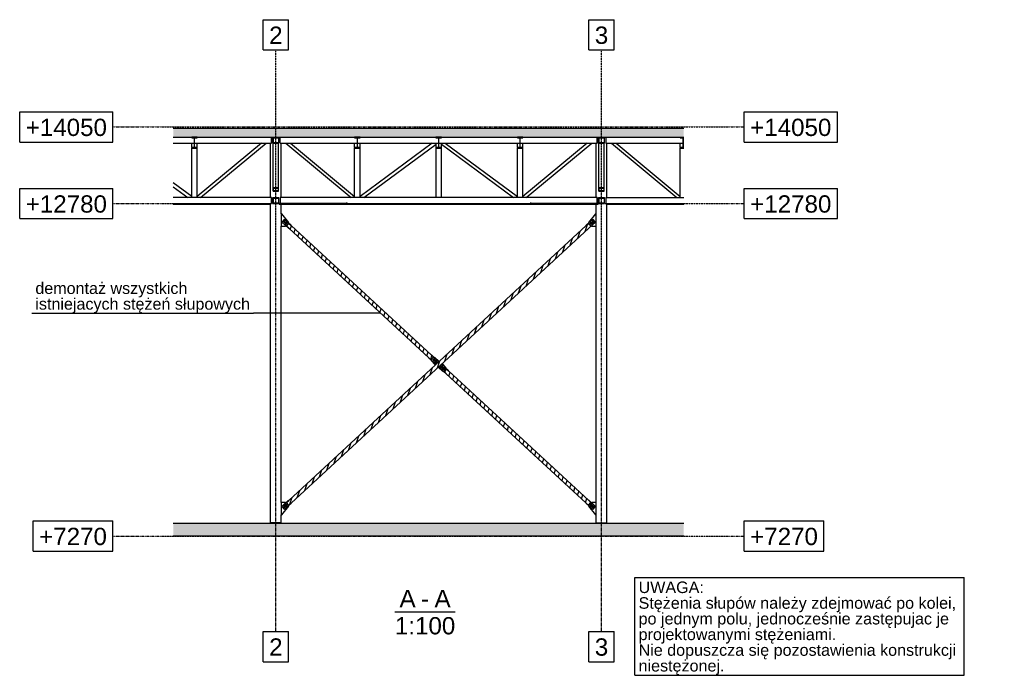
# Model space of a CAD drawing. Header units: millimetres. Extents: x 300 to 62366, y 297 to 39548.
# Tile 5 of 5: x 46040 to 62366, y 297 to 11162. Entities that reach past the tile are written whole.
import ezdxf

# ---------------------------------------------------------------- set-up
doc = ezdxf.new("R2010")
doc.units = ezdxf.units.MM
doc.linetypes.add('DXK_LINE_DOT3', pattern=[5.9187, 2.979, -0.9799, 0.9799, -0.9799])
doc.styles.add('Arial', font='ARIAL.TTF', dxfattribs={"height": 0.2})

# ---------------------------------------------------------------- blocks, each defined once
blk = doc.blocks.new('Unknown-12 - 37198')
at = {"color": 5}
blk.add_line((52261, 1350), (53262, 1350), dxfattribs=at)
at = {"color": 5, "style": 'Arial'}
for s, height, p in [('A', 287, (52338, 1425)), ('A', 287, (52918, 1425)), ('-', 287, (52695, 1425)), ('1:100', 286.5, (52261, 975))]:
    blk.add_text(s, height=height, dxfattribs=at).set_placement(p)
blk = doc.blocks.new('Part-37203 - 37198')
h = blk.add_hatch(color=6)
h.paths.add_polyline_path([(55738, 9215), (55638, 9215), (55638, 9115), (55738, 9115)])
h.paths.add_polyline_path([(55646, 9123), (55646, 9207), (55730, 9207), (55730, 9123)])
for p, q in [((55638, 9115), (55638, 9215)), ((55638, 9215), (55738, 9215)), ((55646, 9123), (55646, 9207)), ((55646, 9207), (55730, 9207)), ((55730, 9207), (55730, 9123)), ((55738, 9115), (55738, 9215)), ((55638, 9115), (55738, 9115)), ((55730, 9123), (55646, 9123))]:
    blk.add_line(p, q)
blk = doc.blocks.new('Part-37202 - 37198')
h = blk.add_hatch(color=6)
h.paths.add_polyline_path([(55738, 8215), (55638, 8215), (55638, 8115), (55738, 8115)])
h.paths.add_polyline_path([(55646, 8123), (55646, 8207), (55730, 8207), (55730, 8123)])
for p, q in [((55638, 8115), (55638, 8215)), ((55638, 8215), (55738, 8215)), ((55646, 8123), (55646, 8207)), ((55646, 8207), (55730, 8207)), ((55730, 8207), (55730, 8123)), ((55738, 8115), (55738, 8215)), ((55638, 8115), (55738, 8115)), ((55730, 8123), (55646, 8123))]:
    blk.add_line(p, q)
blk = doc.blocks.new('Part-37591 - 37198')
blk.add_hatch(color=6).paths.add_polyline_path([(53033, 9215), (52942, 9215), (52942, 9207), (52985, 9207), (52985, 9043), (52942, 9043), (52942, 9035), (53033, 9035), (53033, 9043), (52990, 9043), (52990, 9207), (53033, 9207)])
for p, q in [((53033, 9215), (52942, 9215)), ((52942, 9215), (52942, 9207)), ((52942, 9207), (52985, 9207)), ((52985, 9207), (52985, 9043)), ((52990, 9043), (52990, 9207)), ((52990, 9207), (53033, 9207)), ((53033, 9207), (53033, 9215)), ((52985, 9043), (52942, 9043)), ((52942, 9043), (52942, 9035)), ((52942, 9035), (53033, 9035)), ((53033, 9043), (52990, 9043)), ((53033, 9035), (53033, 9043))]:
    blk.add_line(p, q)
blk = doc.blocks.new('Part-37261 - 37198')
h = blk.add_hatch(color=6)
h.paths.add_polyline_path([(50338, 9215), (50238, 9215), (50238, 9115), (50338, 9115)])
h.paths.add_polyline_path([(50246, 9123), (50246, 9207), (50330, 9207), (50330, 9123)])
for p, q in [((50238, 9115), (50238, 9215)), ((50238, 9215), (50338, 9215)), ((50246, 9123), (50246, 9207)), ((50246, 9207), (50330, 9207)), ((50330, 9207), (50330, 9123)), ((50338, 9115), (50338, 9215)), ((50238, 9115), (50338, 9115)), ((50330, 9123), (50246, 9123))]:
    blk.add_line(p, q)
blk = doc.blocks.new('Part-37262 - 37198')
h = blk.add_hatch(color=6)
h.paths.add_polyline_path([(50338, 8215), (50238, 8215), (50238, 8115), (50338, 8115)])
h.paths.add_polyline_path([(50246, 8123), (50246, 8207), (50330, 8207), (50330, 8123)])
for p, q in [((50238, 8115), (50238, 8215)), ((50238, 8215), (50338, 8215)), ((50246, 8123), (50246, 8207)), ((50246, 8207), (50330, 8207)), ((50330, 8207), (50330, 8123)), ((50338, 8115), (50338, 8215)), ((50238, 8115), (50338, 8115)), ((50330, 8123), (50246, 8123))]:
    blk.add_line(p, q)
blk = doc.blocks.new('Part-37592 - 37198')
blk.add_hatch(color=6).paths.add_polyline_path([(54383, 9215), (54292, 9215), (54292, 9207), (54335, 9207), (54335, 9043), (54292, 9043), (54292, 9035), (54383, 9035), (54383, 9043), (54340, 9043), (54340, 9207), (54383, 9207)])
for p, q in [((54383, 9215), (54292, 9215)), ((54292, 9215), (54292, 9207)), ((54292, 9207), (54335, 9207)), ((54335, 9207), (54335, 9043)), ((54340, 9043), (54340, 9207)), ((54340, 9207), (54383, 9207)), ((54383, 9207), (54383, 9215)), ((54335, 9043), (54292, 9043)), ((54292, 9043), (54292, 9035)), ((54292, 9035), (54383, 9035)), ((54383, 9043), (54340, 9043)), ((54383, 9035), (54383, 9043))]:
    blk.add_line(p, q)
blk = doc.blocks.new('Part-37496 - 37198')
blk.add_hatch(color=6).paths.add_polyline_path([(51473, 8115), (51472, 8119), (51468, 8122), (51463, 8123), (51458, 8122), (51454, 8119), (51453, 8115), (51454, 8111), (51458, 8108), (51463, 8107), (51468, 8108), (51472, 8111)])
at = {"color": 7}
for p, q in [((50343, 8123), (51463, 8123)), ((50343, 8107), (51463, 8107))]:
    blk.add_line(p, q, dxfattribs=at)
for p, q in [((51454, 8119), (51453, 8115)), ((51453, 8115), (51454, 8111)), ((51458, 8122), (51454, 8119)), ((51454, 8111), (51458, 8108)), ((51463, 8123), (51458, 8122)), ((51458, 8108), (51463, 8107)), ((51468, 8122), (51463, 8123)), ((51463, 8107), (51468, 8108)), ((51472, 8119), (51468, 8122)), ((51468, 8108), (51472, 8111)), ((51473, 8115), (51472, 8119)), ((51472, 8111), (51473, 8115))]:
    blk.add_line(p, q)
blk = doc.blocks.new('Part-37497 - 37198')
blk.add_hatch(color=6).paths.add_polyline_path([(54522, 8115), (54521, 8119), (54517, 8122), (54512, 8123), (54507, 8122), (54503, 8119), (54502, 8115), (54503, 8111), (54507, 8108), (54512, 8107), (54517, 8108), (54521, 8111)])
for p, q in [((54503, 8119), (54502, 8115)), ((54502, 8115), (54503, 8111)), ((54507, 8122), (54503, 8119)), ((54503, 8111), (54507, 8108)), ((54512, 8123), (54507, 8122)), ((54507, 8108), (54512, 8107)), ((54517, 8122), (54512, 8123)), ((54512, 8107), (54517, 8108)), ((54521, 8119), (54517, 8122)), ((54517, 8108), (54521, 8111)), ((54522, 8115), (54521, 8119)), ((54521, 8111), (54522, 8115))]:
    blk.add_line(p, q)
at = {"color": 7}
for p, q in [((54512, 8123), (55632, 8123)), ((54512, 8107), (55632, 8107))]:
    blk.add_line(p, q, dxfattribs=at)
blk = doc.blocks.new('Part-37593 - 37198')
blk.add_hatch(color=6).paths.add_polyline_path([(51683, 9215), (51592, 9215), (51592, 9207), (51635, 9207), (51635, 9043), (51592, 9043), (51592, 9035), (51683, 9035), (51683, 9043), (51640, 9043), (51640, 9207), (51683, 9207)])
for p, q in [((51683, 9215), (51592, 9215)), ((51592, 9215), (51592, 9207)), ((51592, 9207), (51635, 9207)), ((51635, 9207), (51635, 9043)), ((51640, 9043), (51640, 9207)), ((51640, 9207), (51683, 9207)), ((51683, 9207), (51683, 9215)), ((51635, 9043), (51592, 9043)), ((51592, 9043), (51592, 9035)), ((51592, 9035), (51683, 9035)), ((51683, 9043), (51640, 9043)), ((51683, 9035), (51683, 9043))]:
    blk.add_line(p, q)
blk = doc.blocks.new('Part-37599 - 37198')
blk.add_hatch(color=6).paths.add_polyline_path([(57052, 9207), (57052, 9215), (56992, 9215), (56992, 9207), (57035, 9207), (57035, 9043), (56992, 9043), (56992, 9035), (57052, 9035), (57052, 9043), (57040, 9043), (57040, 9207)])
for p, q in [((56992, 9215), (57052, 9215)), ((56992, 9215), (56992, 9207)), ((56992, 9207), (57035, 9207)), ((57035, 9207), (57035, 9043)), ((57052, 9207), (57040, 9207)), ((57040, 9207), (57040, 9043)), ((57035, 9043), (56992, 9043)), ((56992, 9043), (56992, 9035)), ((56992, 9035), (57052, 9035)), ((57040, 9043), (57052, 9043))]:
    blk.add_line(p, q)
blk = doc.blocks.new('Part-37601 - 37198')
blk.add_hatch(color=6).paths.add_polyline_path([(48983, 9215), (48892, 9215), (48892, 9207), (48935, 9207), (48935, 9043), (48892, 9043), (48892, 9035), (48983, 9035), (48983, 9043), (48940, 9043), (48940, 9207), (48983, 9207)])
for p, q in [((48983, 9215), (48892, 9215)), ((48892, 9215), (48892, 9207)), ((48892, 9207), (48935, 9207)), ((48935, 9207), (48935, 9043)), ((48940, 9043), (48940, 9207)), ((48940, 9207), (48983, 9207)), ((48983, 9207), (48983, 9215)), ((48935, 9043), (48892, 9043)), ((48892, 9043), (48892, 9035)), ((48892, 9035), (48983, 9035)), ((48983, 9043), (48940, 9043)), ((48983, 9035), (48983, 9043))]:
    blk.add_line(p, q)
blk = doc.blocks.new('Part-38439 - 37198')
at = {"color": 7}
for p, q in [((50376, 7945), (50376, 7742)), ((50386, 7945), (50376, 7945)), ((50502, 7800), (50386, 7945)), ((50376, 7742), (50449, 7742)), ((50449, 7742), (50453, 7746)), ((50499, 7797), (50502, 7800))]:
    blk.add_line(p, q, dxfattribs=at)
blk = doc.blocks.new('Part-37619 - 37198')
blk.add_hatch(color=6).paths.add_polyline_path([(57052, 9215), (57052, 9365), (48586, 9365), (48586, 9215)])
for p, q in [((48586, 9365), (57052, 9365)), ((48586, 9215), (57052, 9215))]:
    blk.add_line(p, q)
blk = doc.blocks.new('GridLine-37784 - 37198')
at = {"color": 6}
for p, q in [((50076, 11162), (50499, 11162)), ((50076, 10662), (50076, 11162)), ((50499, 10662), (50499, 11162)), ((50076, 10662), (50499, 10662)), ((50076, 1022), (50499, 1022)), ((50076, 522), (50076, 1022)), ((50499, 522), (50499, 1022)), ((50076, 522), (50499, 522))]:
    blk.add_line(p, q, dxfattribs=at)
at = {"color": 6, "linetype": 'DXK_LINE_DOT3'}
blk.add_line((50288, 1022), (50288, 10662), dxfattribs=at)
at = {"color": 7, "style": 'Arial'}
for p in [(50176, 10762), (50176, 622)]:
    blk.add_text('2', height=287, dxfattribs=at).set_placement(p)
blk = doc.blocks.new('GridLine-37785 - 37198')
at = {"color": 6}
for p, q in [((55476, 11162), (55899, 11162)), ((55476, 10662), (55476, 11162)), ((55899, 10662), (55899, 11162)), ((55476, 10662), (55899, 10662)), ((55476, 1022), (55899, 1022)), ((55476, 522), (55476, 1022)), ((55899, 522), (55899, 1022)), ((55476, 522), (55899, 522))]:
    blk.add_line(p, q, dxfattribs=at)
at = {"color": 6, "linetype": 'DXK_LINE_DOT3'}
blk.add_line((55688, 1022), (55688, 10662), dxfattribs=at)
at = {"color": 7, "style": 'Arial'}
for p in [(55576, 10762), (55576, 622)]:
    blk.add_text('3', height=287, dxfattribs=at).set_placement(p)
blk = doc.blocks.new('Part-38225 - 37198')
at = {"color": 7}
for p, q in [((50214, 8215), (48586, 8215)), ((50214, 8115), (50214, 8215)), ((48586, 8115), (50214, 8115))]:
    blk.add_line(p, q, dxfattribs=at)
blk = doc.blocks.new('GridLine-37787 - 37198')
at = {"color": 6}
for p, q in [((46040, 8365), (47586, 8365)), ((46040, 7865), (46040, 8365)), ((47586, 7865), (47586, 8365)), ((58052, 8365), (59598, 8365)), ((58052, 7865), (58052, 8365)), ((59598, 7865), (59598, 8365)), ((46040, 7865), (47586, 7865)), ((58052, 7865), (59598, 7865))]:
    blk.add_line(p, q, dxfattribs=at)
at = {"color": 6, "linetype": 'DXK_LINE_DOT3'}
blk.add_line((47586, 8115), (58052, 8115), dxfattribs=at)
at = {"color": 7, "style": 'Arial'}
for p in [(46140, 7965), (58152, 7965)]:
    blk.add_text('+12780', height=286.5, dxfattribs=at).set_placement(p)
blk = doc.blocks.new('GridLine-37788 - 37198')
at = {"color": 6}
for p, q in [((46040, 9635), (47586, 9635)), ((46040, 9135), (46040, 9635)), ((47586, 9135), (47586, 9635)), ((58052, 9635), (59598, 9635)), ((58052, 9135), (58052, 9635)), ((59598, 9135), (59598, 9635)), ((46040, 9135), (47586, 9135)), ((58052, 9135), (59598, 9135))]:
    blk.add_line(p, q, dxfattribs=at)
at = {"color": 6, "linetype": 'DXK_LINE_DOT3'}
blk.add_line((47586, 9385), (58052, 9385), dxfattribs=at)
at = {"color": 7, "style": 'Arial'}
for p in [(46140, 9235), (58152, 9235)]:
    blk.add_text('+14050', height=286.5, dxfattribs=at).set_placement(p)
blk = doc.blocks.new('GridLine-38200 - 37198')
at = {"color": 6}
for p, q in [((46262, 2855), (47586, 2855)), ((46262, 2355), (46262, 2855)), ((47586, 2355), (47586, 2855)), ((58052, 2855), (59376, 2855)), ((58052, 2355), (58052, 2855)), ((59376, 2355), (59376, 2855)), ((46262, 2355), (47586, 2355)), ((58052, 2355), (59376, 2355))]:
    blk.add_line(p, q, dxfattribs=at)
at = {"color": 6, "linetype": 'DXK_LINE_DOT3'}
blk.add_line((47586, 2605), (58052, 2605), dxfattribs=at)
at = {"color": 7, "style": 'Arial'}
for p in [(46362, 2455), (58152, 2455)]:
    blk.add_text('+7270', height=286.5, dxfattribs=at).set_placement(p)
blk = doc.blocks.new('Part-38210 - 37198')
blk.add_hatch(color=6).paths.add_polyline_path([(57052, 2606), (57052, 2816), (48586, 2816), (48586, 2606)])
for p, q in [((48586, 2816), (57052, 2816)), ((48586, 2606), (57052, 2606))]:
    blk.add_line(p, q)
blk = doc.blocks.new('Part-38220 - 37198')
at = {"color": 7}
for p, q in [((50199, 8215), (50199, 9115)), ((50376, 8215), (50376, 9115)), ((50199, 2826), (50199, 8115)), ((50376, 7945), (50376, 8107)), ((50376, 3160), (50376, 7742)), ((50376, 2826), (50376, 2957)), ((50376, 2826), (50199, 2826))]:
    blk.add_line(p, q, dxfattribs=at)
blk = doc.blocks.new('Part-38221 - 37198')
at = {"color": 7}
for p, q in [((55599, 8215), (55599, 9115)), ((55776, 8215), (55776, 9115)), ((55599, 7945), (55599, 8107)), ((55776, 2826), (55776, 8115)), ((55599, 3160), (55599, 7742)), ((55599, 2826), (55599, 2957)), ((55599, 2826), (55776, 2826))]:
    blk.add_line(p, q, dxfattribs=at)
blk = doc.blocks.new('Part-38222 - 37198')
at = {"color": 7}
for p, q in [((50214, 9115), (50214, 9215)), ((48586, 9115), (48935, 9115)), ((48940, 9115), (50214, 9115))]:
    blk.add_line(p, q, dxfattribs=at)
blk = doc.blocks.new('Part-38223 - 37198')
at = {"color": 7}
for p, q in [((50361, 9115), (50361, 9215)), ((55614, 9115), (55614, 9215)), ((50361, 9115), (51635, 9115)), ((51640, 9115), (52985, 9115)), ((52990, 9115), (54335, 9115)), ((54340, 9115), (55614, 9115))]:
    blk.add_line(p, q, dxfattribs=at)
blk = doc.blocks.new('Bolt-38433 - 37198')
at = {"color": 7}
for p, q in [((55504, 7785), (55508, 7799)), ((55513, 7775), (55504, 7785)), ((55508, 7799), (55522, 7802)), ((55527, 7778), (55513, 7775)), ((55522, 7802), (55531, 7792)), ((55531, 7792), (55527, 7778)), ((55533, 7813), (55537, 7826)), ((55543, 7802), (55533, 7813)), ((55537, 7826), (55551, 7829)), ((55556, 7805), (55543, 7802)), ((55551, 7829), (55560, 7819)), ((55560, 7819), (55556, 7805))]:
    blk.add_line(p, q, dxfattribs=at)
for centre, start, end in [((55517, 7788), 132.7306, 312.7306), ((55517, 7788), 312.7306, 132.7306), ((55547, 7816), 132.7306, 312.7306), ((55547, 7816), 312.7306, 132.7306)]:
    blk.add_arc(centre, 15, start, end, dxfattribs=at)
blk = doc.blocks.new('Part-38224 - 37198')
at = {"color": 7}
for p, q in [((55761, 9215), (55761, 9115)), ((55761, 9115), (57035, 9115)), ((57040, 9115), (57052, 9115))]:
    blk.add_line(p, q, dxfattribs=at)
blk = doc.blocks.new('Part-38423 - 37198')
h = blk.add_hatch()
h.set_pattern_fill('', color=1, scale=100, angle=45, style=0, pattern_type=0)
h.set_pattern_definition([(71.565, (60506.62, 3309.21), (-95.25, -31.75), [])])
h.paths.add_polyline_path([(53058, 5333), (53061, 5336), (52995, 5397), (53042, 5448), (53108, 5387), (53111, 5391), (53045, 5463), (52981, 5404)])
at = {"color": 1}
for p, q in [((52981, 5404), (53058, 5333)), ((53111, 5391), (53045, 5463)), ((53108, 5387), (53111, 5391)), ((53058, 5333), (53061, 5336))]:
    blk.add_line(p, q, dxfattribs=at)
blk = doc.blocks.new('Part-38226 - 37198')
at = {"color": 7}
for p, q in [((48893, 9043), (48893, 9115)), ((48893, 8215), (48893, 9035)), ((48983, 9043), (48983, 9115)), ((48983, 8215), (48983, 9035))]:
    blk.add_line(p, q, dxfattribs=at)
blk = doc.blocks.new('Part-38227 - 37198')
at = {"color": 7}
for p, q in [((48893, 8230), (48586, 8457)), ((48586, 8395), (48828, 8215)), ((48893, 8215), (48893, 8230))]:
    blk.add_line(p, q, dxfattribs=at)
blk = doc.blocks.new('Bolt-38437 - 37198')
at = {"color": 7}
for p, q in [((55504, 3117), (55513, 3128)), ((55508, 3104), (55504, 3117)), ((55522, 3101), (55508, 3104)), ((55513, 3128), (55527, 3125)), ((55531, 3111), (55522, 3101)), ((55527, 3125), (55531, 3111)), ((55533, 3090), (55543, 3100)), ((55537, 3077), (55533, 3090)), ((55551, 3074), (55537, 3077)), ((55543, 3100), (55556, 3097)), ((55560, 3084), (55551, 3074)), ((55556, 3097), (55560, 3084))]:
    blk.add_line(p, q, dxfattribs=at)
for centre, start, end in [((55517, 3114), 47.2694, 227.2694), ((55517, 3114), 227.2694, 47.2694), ((55547, 3087), 47.2694, 227.2694), ((55547, 3087), 227.2694, 47.2694)]:
    blk.add_arc(centre, 15, start, end, dxfattribs=at)
blk = doc.blocks.new('Part-38228 - 37198')
at = {"color": 7}
for p, q in [((50047, 9115), (48983, 8235)), ((49037, 8215), (50125, 9115)), ((48983, 8235), (48983, 8215))]:
    blk.add_line(p, q, dxfattribs=at)
blk = doc.blocks.new('Part-38229 - 37198')
at = {"color": 7}
for p, q in [((55614, 8215), (50361, 8215)), ((50361, 8215), (50361, 8123)), ((55614, 8123), (55614, 8215)), ((51473, 8115), (54502, 8115))]:
    blk.add_line(p, q, dxfattribs=at)
blk = doc.blocks.new('Part-38230 - 37198')
at = {"color": 7}
for p, q in [((52943, 9043), (52943, 9115)), ((52943, 8215), (52943, 9035)), ((53033, 9043), (53033, 9115)), ((53033, 8215), (53033, 9035))]:
    blk.add_line(p, q, dxfattribs=at)
blk = doc.blocks.new('Part-38231 - 37198')
at = {"color": 7}
for p, q in [((51593, 9043), (51593, 9115)), ((51593, 8215), (51593, 9035)), ((51683, 9043), (51683, 9115)), ((51683, 8215), (51683, 9035))]:
    blk.add_line(p, q, dxfattribs=at)
blk = doc.blocks.new('Part-38232 - 37198')
at = {"color": 7}
for p, q in [((54293, 9043), (54293, 9115)), ((54293, 8215), (54293, 9035)), ((54383, 9043), (54383, 9115)), ((54383, 8215), (54383, 9035))]:
    blk.add_line(p, q, dxfattribs=at)
blk = doc.blocks.new('Part-38233 - 37198')
at = {"color": 7}
for p, q in [((53033, 9101), (53033, 9115)), ((53033, 9101), (54228, 8215)), ((53097, 9115), (54293, 8230)), ((54293, 8215), (54293, 8230))]:
    blk.add_line(p, q, dxfattribs=at)
blk = doc.blocks.new('Part-38234 - 37198')
at = {"color": 7}
for p, q in [((52878, 9115), (51683, 8230)), ((51747, 8215), (52943, 9101)), ((52943, 9101), (52943, 9115)), ((51683, 8230), (51683, 8215))]:
    blk.add_line(p, q, dxfattribs=at)
blk = doc.blocks.new('Part-38235 - 37198')
at = {"color": 7}
for p, q in [((50450, 9115), (51538, 8215)), ((50528, 9115), (51593, 8235)), ((51593, 8215), (51593, 8235))]:
    blk.add_line(p, q, dxfattribs=at)
blk = doc.blocks.new('Part-38236 - 37198')
at = {"color": 7}
for p, q in [((55447, 9115), (54383, 8235)), ((54437, 8215), (55525, 9115)), ((54383, 8235), (54383, 8215))]:
    blk.add_line(p, q, dxfattribs=at)
blk = doc.blocks.new('Part-38237 - 37198')
at = {"color": 7}
for p, q in [((55761, 8215), (55761, 8115)), ((55761, 8215), (57052, 8215)), ((55761, 8115), (57052, 8115))]:
    blk.add_line(p, q, dxfattribs=at)
blk = doc.blocks.new('Part-38238 - 37198')
at = {"color": 7}
for p, q in [((56993, 9043), (56993, 9115)), ((56993, 8215), (56993, 9035))]:
    blk.add_line(p, q, dxfattribs=at)
blk = doc.blocks.new('Part-38239 - 37198')
at = {"color": 7}
for p, q in [((55850, 9115), (56938, 8215)), ((55928, 9115), (56993, 8235)), ((56993, 8215), (56993, 8235))]:
    blk.add_line(p, q, dxfattribs=at)
blk = doc.blocks.new('Part-38347 - 37198')
h = blk.add_hatch(color=6)
h.paths.add_polyline_path([(55733, 8377), (55643, 8377), (55643, 8318), (55733, 8318)])
h.paths.add_polyline_path([(55648, 8324), (55648, 8371), (55728, 8371), (55728, 8324)])
at = {"color": 7}
for p, q in [((55643, 8377), (55643, 9115)), ((55733, 8377), (55733, 9115))]:
    blk.add_line(p, q, dxfattribs=at)
for p, q in [((55643, 8318), (55643, 8377)), ((55733, 8377), (55643, 8377)), ((55648, 8324), (55648, 8371)), ((55648, 8371), (55728, 8371)), ((55728, 8371), (55728, 8324)), ((55733, 8318), (55733, 8377)), ((55643, 8318), (55733, 8318)), ((55728, 8324), (55648, 8324))]:
    blk.add_line(p, q)
blk = doc.blocks.new('Part-38352 - 37198')
h = blk.add_hatch(color=6)
h.paths.add_polyline_path([(50333, 8377), (50243, 8377), (50243, 8318), (50333, 8318)])
h.paths.add_polyline_path([(50248, 8324), (50248, 8371), (50328, 8371), (50328, 8324)])
at = {"color": 7}
for p, q in [((50243, 8377), (50243, 9115)), ((50333, 8377), (50333, 9115))]:
    blk.add_line(p, q, dxfattribs=at)
for p, q in [((50243, 8318), (50243, 8377)), ((50333, 8377), (50243, 8377)), ((50248, 8324), (50248, 8371)), ((50248, 8371), (50328, 8371)), ((50328, 8371), (50328, 8324)), ((50333, 8318), (50333, 8377)), ((50243, 8318), (50333, 8318)), ((50328, 8324), (50248, 8324))]:
    blk.add_line(p, q)
blk = doc.blocks.new('Part-38393 - 37198')
at = {"color": 7}
blk.add_line((52988, 8107), (54512, 8107), dxfattribs=at)
blk = doc.blocks.new('Part-38394 - 37198')
at = {"color": 7}
blk.add_line((51463, 8107), (52988, 8107), dxfattribs=at)
blk = doc.blocks.new('Part-38397 - 37198')
at = {"color": 7}
blk.add_line((55776, 8107), (57052, 8107), dxfattribs=at)
blk = doc.blocks.new('Part-38399 - 37198')
at = {"color": 7}
blk.add_line((48586, 8107), (50199, 8107), dxfattribs=at)
blk = doc.blocks.new('Part-38411 - 37198')
h = blk.add_hatch()
h.set_pattern_fill('', color=1, scale=100, angle=45, style=0, pattern_type=0)
h.set_pattern_definition([(71.56505, (60502.39, 3583.69), (-95.25, -31.75), [])])
h.paths.add_polyline_path([(52863, 5526), (52864, 5527), (52869, 5532), (52875, 5539), (52883, 5548), (52891, 5556), (52898, 5564), (52902, 5568), (52903, 5569), (52866, 5603), (52867, 5604), (50540, 7753), (50540, 7752), (50503, 7786), (50502, 7785), (50498, 7780), (50491, 7773), (50475, 7756), (50469, 7749), (50464, 7744), (50463, 7743), (50500, 7709), (50500, 7709), (52826, 5560), (52826, 5560)])
at = {"color": 1}
for p, q in [((50463, 7743), (50503, 7786)), ((50500, 7709), (50463, 7743)), ((50500, 7709), (52826, 5560)), ((50503, 7786), (50540, 7752)), ((50540, 7753), (52867, 5604)), ((52826, 5560), (52863, 5526)), ((52863, 5526), (52903, 5569)), ((52866, 5603), (52903, 5569))]:
    blk.add_line(p, q, dxfattribs=at)
blk = doc.blocks.new('Part-38412 - 37198')
h = blk.add_hatch()
h.set_pattern_fill('', color=1, scale=100, angle=45, style=0, pattern_type=0)
h.set_pattern_definition([(71.565, (57178.13, 3546.38), (-95.25, -31.75), [])])
h.paths.add_polyline_path([(50503, 3117), (50540, 3150), (50540, 3150), (55475, 7709), (55475, 7709), (55512, 7743), (55511, 7744), (55506, 7749), (55500, 7756), (55492, 7765), (55484, 7773), (55477, 7780), (55473, 7785), (55472, 7786), (55435, 7752), (55435, 7753), (50500, 3194), (50500, 3194), (50463, 3160), (50464, 3159), (50469, 3154), (50475, 3147), (50491, 3130), (50498, 3122), (50502, 3118)])
at = {"color": 1}
for p, q in [((50500, 3194), (55435, 7753)), ((50540, 3150), (55475, 7709)), ((55435, 7752), (55472, 7786)), ((55472, 7786), (55512, 7743)), ((55475, 7709), (55512, 7743)), ((50463, 3160), (50500, 3194)), ((50503, 3117), (50463, 3160)), ((50503, 3117), (50540, 3150))]:
    blk.add_line(p, q, dxfattribs=at)
blk = doc.blocks.new('Part-38413 - 37198')
h = blk.add_hatch()
h.set_pattern_fill('', color=1, scale=100, angle=45, style=0, pattern_type=0)
h.set_pattern_definition([(71.5651, (60643.02, 35.06), (-95.25, -31.75), [])])
h.paths.add_polyline_path([(55472, 3117), (55473, 3118), (55477, 3122), (55484, 3130), (55492, 3138), (55500, 3147), (55506, 3154), (55511, 3159), (55512, 3160), (55475, 3194), (55475, 3194), (55475, 3194), (53149, 5343), (53149, 5343), (53112, 5376), (53111, 5375), (53106, 5371), (53100, 5363), (53084, 5346), (53078, 5339), (53073, 5334), (53072, 5333), (53109, 5299), (53108, 5299), (55435, 3150), (55435, 3150)])
at = {"color": 1}
for p, q in [((53072, 5333), (53112, 5376)), ((53072, 5333), (53109, 5299)), ((53108, 5299), (55435, 3150)), ((53112, 5376), (53149, 5343)), ((53149, 5343), (55475, 3194)), ((55435, 3150), (55472, 3117)), ((55472, 3117), (55512, 3160)), ((55475, 3194), (55512, 3160))]:
    blk.add_line(p, q, dxfattribs=at)
blk = doc.blocks.new('Part-38415 - 37198')
h = blk.add_hatch()
h.set_pattern_fill('', color=1, scale=100, angle=45, style=0, pattern_type=0)
h.set_pattern_definition([(71.565, (60574.25, 3471.34), (-95.25, -31.75), [])])
h.paths.add_polyline_path([(52930, 5440), (52994, 5499), (52917, 5570), (52914, 5566), (52980, 5505), (52933, 5455), (52867, 5516), (52864, 5512)])
at = {"color": 1}
for p, q in [((52914, 5566), (52917, 5570)), ((52917, 5570), (52994, 5499)), ((52864, 5512), (52867, 5516)), ((52930, 5440), (52864, 5512))]:
    blk.add_line(p, q, dxfattribs=at)
blk = doc.blocks.new('Part-38416 - 37198')
h = blk.add_hatch()
h.set_pattern_fill('', color=1, scale=100, angle=45, style=0, pattern_type=0)
h.set_pattern_definition([(71.565, (60568.66, 3486.24), (-95.25, -31.75), [])])
h.paths.add_polyline_path([(52933, 5455), (52980, 5505), (52870, 5607), (52866, 5603), (52903, 5569), (52902, 5568), (52898, 5564), (52891, 5556), (52883, 5548), (52875, 5539), (52869, 5532), (52864, 5527), (52863, 5526), (52826, 5560), (52823, 5556)])
at = {"color": 1}
for p, q in [((52823, 5556), (52826, 5560)), ((52933, 5455), (52823, 5556)), ((52866, 5603), (52870, 5607)), ((52870, 5607), (52980, 5505)), ((52980, 5505), (52933, 5455))]:
    blk.add_line(p, q, dxfattribs=at)
blk = doc.blocks.new('Bolt-38417 - 37198')
at = {"color": 7}
for p, q in [((52895, 5527), (52905, 5537)), ((52899, 5514), (52895, 5527)), ((52913, 5511), (52899, 5514)), ((52905, 5537), (52918, 5534)), ((52922, 5521), (52913, 5511)), ((52918, 5534), (52922, 5521)), ((52925, 5500), (52934, 5510)), ((52929, 5487), (52925, 5500)), ((52942, 5484), (52929, 5487)), ((52934, 5510), (52948, 5507)), ((52952, 5494), (52942, 5484)), ((52948, 5507), (52952, 5494))]:
    blk.add_line(p, q, dxfattribs=at)
for centre, start, end in [((52909, 5524), 47.2694, 227.2694), ((52909, 5524), 227.2694, 47.2694), ((52938, 5497), 47.2694, 227.2694), ((52938, 5497), 227.2694, 47.2694)]:
    blk.add_arc(centre, 15, start, end, dxfattribs=at)
blk = doc.blocks.new('Part-38420 - 37198')
h = blk.add_hatch()
h.set_pattern_fill('', color=1, scale=100, angle=45, style=0, pattern_type=0)
h.set_pattern_definition([(71.56505, (60373.505, 6798.09), (-95.25, -31.75), [])])
h.paths.add_polyline_path([(50497, 7705), (50500, 7709), (50472, 7735), (50463, 7743), (50464, 7744), (50469, 7749), (50475, 7756), (50491, 7773), (50498, 7780), (50502, 7785), (50503, 7786), (50540, 7752), (50543, 7756), (50433, 7858), (50386, 7807)])
at = {"color": 1}
for p, q in [((50386, 7807), (50433, 7858)), ((50433, 7858), (50543, 7756)), ((50386, 7807), (50497, 7705)), ((50497, 7705), (50500, 7709)), ((50540, 7752), (50543, 7756))]:
    blk.add_line(p, q, dxfattribs=at)
blk = doc.blocks.new('Bolt-38421 - 37198')
at = {"color": 7}
for p, q in [((50415, 7819), (50424, 7829)), ((50419, 7805), (50415, 7819)), ((50432, 7802), (50419, 7805)), ((50424, 7829), (50438, 7826)), ((50442, 7813), (50432, 7802)), ((50438, 7826), (50442, 7813)), ((50444, 7792), (50453, 7802)), ((50448, 7778), (50444, 7792)), ((50462, 7775), (50448, 7778)), ((50453, 7802), (50467, 7799)), ((50471, 7785), (50462, 7775)), ((50467, 7799), (50471, 7785))]:
    blk.add_line(p, q, dxfattribs=at)
for centre, start, end in [((50428, 7816), 47.2694, 227.2694), ((50428, 7816), 227.2694, 47.2694), ((50458, 7788), 47.2694, 227.2694), ((50458, 7788), 227.2694, 47.2694)]:
    blk.add_arc(centre, 15, start, end, dxfattribs=at)
blk = doc.blocks.new('Part-38424 - 37198')
h = blk.add_hatch()
h.set_pattern_fill('', color=1, scale=100, angle=45, style=0, pattern_type=0)
h.set_pattern_definition([(71.565, (60514.135, 3249.46), (-95.25, -31.75), [])])
h.paths.add_polyline_path([(53105, 5296), (53109, 5299), (53072, 5333), (53073, 5334), (53078, 5339), (53084, 5346), (53100, 5363), (53106, 5371), (53111, 5375), (53112, 5376), (53149, 5343), (53152, 5346), (53042, 5448), (52995, 5397)])
at = {"color": 1}
for p, q in [((52995, 5397), (53042, 5448)), ((52995, 5397), (53105, 5296)), ((53042, 5448), (53152, 5346)), ((53105, 5296), (53109, 5299)), ((53149, 5343), (53152, 5346))]:
    blk.add_line(p, q, dxfattribs=at)
blk = doc.blocks.new('Bolt-38425 - 37198')
at = {"color": 7}
for p, q in [((53023, 5409), (53033, 5419)), ((53027, 5396), (53023, 5409)), ((53041, 5393), (53027, 5396)), ((53033, 5419), (53046, 5416)), ((53050, 5403), (53041, 5393)), ((53046, 5416), (53050, 5403)), ((53053, 5382), (53062, 5392)), ((53062, 5392), (53076, 5389)), ((53076, 5389), (53080, 5376)), ((53057, 5368), (53053, 5382)), ((53070, 5365), (53057, 5368)), ((53080, 5376), (53070, 5365))]:
    blk.add_line(p, q, dxfattribs=at)
for centre, start, end in [((53037, 5406), 47.2694, 227.2694), ((53037, 5406), 227.2694, 47.2694), ((53066, 5379), 47.2694, 227.2694), ((53066, 5379), 227.2694, 47.2694)]:
    blk.add_arc(centre, 15, start, end, dxfattribs=at)
blk = doc.blocks.new('Part-38428 - 37198')
h = blk.add_hatch()
h.set_pattern_fill('', color=1, scale=100, angle=45, style=0, pattern_type=0)
h.set_pattern_definition([(71.565, (57177.92, 3541.234), (-95.25, -31.75), [])])
h.paths.add_polyline_path([(50433, 3045), (50543, 3147), (50540, 3150), (50503, 3117), (50502, 3118), (50498, 3122), (50491, 3130), (50475, 3147), (50469, 3154), (50464, 3159), (50463, 3160), (50500, 3194), (50497, 3197), (50386, 3096)])
at = {"color": 1}
for p, q in [((50386, 3096), (50497, 3197)), ((50433, 3045), (50543, 3147)), ((50500, 3194), (50497, 3197)), ((50543, 3147), (50540, 3150)), ((50433, 3045), (50386, 3096))]:
    blk.add_line(p, q, dxfattribs=at)
blk = doc.blocks.new('Bolt-38429 - 37198')
at = {"color": 7}
for p, q in [((50444, 3111), (50448, 3125)), ((50453, 3101), (50444, 3111)), ((50448, 3125), (50462, 3128)), ((50467, 3104), (50453, 3101)), ((50462, 3128), (50471, 3117)), ((50471, 3117), (50467, 3104)), ((50415, 3084), (50419, 3097)), ((50424, 3074), (50415, 3084)), ((50419, 3097), (50432, 3100)), ((50438, 3077), (50424, 3074)), ((50432, 3100), (50442, 3090)), ((50442, 3090), (50438, 3077))]:
    blk.add_line(p, q, dxfattribs=at)
for centre, start, end in [((50428, 3087), 312.7306, 132.7306), ((50458, 3114), 132.7306, 312.7306), ((50458, 3114), 312.7306, 132.7306), ((50428, 3087), 132.7306, 312.7306)]:
    blk.add_arc(centre, 15, start, end, dxfattribs=at)
blk = doc.blocks.new('Part-38432 - 37198')
h = blk.add_hatch()
h.set_pattern_fill('', color=1, scale=100, angle=45, style=0, pattern_type=0)
h.set_pattern_definition([(71.56505, (64040.93, 3269.26), (-95.25, -31.75), [])])
h.paths.add_polyline_path([(55478, 7705), (55589, 7807), (55542, 7858), (55432, 7756), (55435, 7752), (55436, 7753), (55471, 7785), (55472, 7786), (55473, 7785), (55477, 7780), (55484, 7773), (55492, 7765), (55500, 7756), (55506, 7749), (55511, 7744), (55512, 7743), (55501, 7734), (55475, 7709)])
at = {"color": 1}
for p, q in [((55432, 7756), (55542, 7858)), ((55542, 7858), (55589, 7807)), ((55435, 7752), (55432, 7756)), ((55478, 7705), (55475, 7709)), ((55589, 7807), (55478, 7705))]:
    blk.add_line(p, q, dxfattribs=at)
blk = doc.blocks.new('Part-38436 - 37198')
h = blk.add_hatch()
h.set_pattern_fill('', color=1, scale=100, angle=45, style=0, pattern_type=0)
h.set_pattern_definition([(71.565, (60709.29, -62.39), (-95.25, -31.75), [])])
h.paths.add_polyline_path([(55542, 3045), (55589, 3096), (55478, 3197), (55475, 3194), (55512, 3160), (55511, 3159), (55506, 3154), (55500, 3147), (55492, 3138), (55484, 3130), (55477, 3122), (55473, 3118), (55472, 3117), (55435, 3150), (55432, 3147)])
at = {"color": 1}
for p, q in [((55432, 3147), (55435, 3150)), ((55542, 3045), (55432, 3147)), ((55475, 3194), (55478, 3197)), ((55478, 3197), (55589, 3096)), ((55589, 3096), (55542, 3045))]:
    blk.add_line(p, q, dxfattribs=at)
blk = doc.blocks.new('Part-38438 - 37198')
at = {"color": 7}
for p, q in [((55473, 3102), (55476, 3106)), ((55473, 3102), (55589, 2957)), ((55522, 3157), (55526, 3160)), ((55599, 3160), (55526, 3160)), ((55599, 2957), (55599, 3160)), ((55589, 2957), (55599, 2957))]:
    blk.add_line(p, q, dxfattribs=at)
blk = doc.blocks.new('Part-38440 - 37198')
at = {"color": 7}
for p, q in [((55589, 7945), (55473, 7800)), ((55599, 7945), (55589, 7945)), ((55599, 7742), (55599, 7945)), ((55476, 7797), (55473, 7800)), ((55526, 7742), (55522, 7746)), ((55526, 7742), (55599, 7742))]:
    blk.add_line(p, q, dxfattribs=at)
blk = doc.blocks.new('Part-38442 - 37198')
at = {"color": 7}
for p, q in [((50376, 3160), (50376, 2957)), ((50449, 3160), (50376, 3160)), ((50386, 2957), (50502, 3102)), ((50453, 3157), (50449, 3160)), ((50502, 3102), (50499, 3106)), ((50376, 2957), (50386, 2957))]:
    blk.add_line(p, q, dxfattribs=at)
blk = doc.blocks.new('Text-38637 - 37198')
at = {"color": 136}
for p in [(46239, 6297), (52019, 6297)]:
    blk.add_line(p, (49917, 6297), dxfattribs=at)
at = {"color": 1, "style": 'Arial'}
for s, p in [('demontaż wszystkich', (46299, 6617)), ('istniejacych stężeń słupowych', (46299, 6357))]:
    blk.add_text(s, height=191.02, dxfattribs=at).set_placement(p)
blk = doc.blocks.new('Text-38662 - 37198')
at = {"color": 136}
for p, q in [((56242, 1920), (61700, 1920)), ((56242, 300), (56242, 1920)), ((61700, 300), (61700, 1920)), ((56242, 300), (61700, 300))]:
    blk.add_line(p, q, dxfattribs=at)
at = {"color": 1, "style": 'Arial'}
for s, height, p in [('UWAGA: ', 191, (56302, 1660)), ('Stężenia słupów należy zdejmować po kolei, ', 191.02, (56302, 1400)), ('po jednym polu, jednocześnie zastępujac je ', 191.02, (56302, 1140)), ('projektowanymi stężeniami. ', 191.02, (56302, 880)), ('Nie dopuszcza się pozostawienia konstrukcji ', 191.02, (56302, 620)), ('niestężonej. ', 191.02, (56302, 360))]:
    blk.add_text(s, height=height, dxfattribs=at).set_placement(p)

msp = doc.modelspace()

# ---------------------------------------------------------------- block references
for name in ['GridLine-37784 - 37198', 'GridLine-37785 - 37198', 'GridLine-37788 - 37198', 'Part-37619 - 37198', 'Part-38222 - 37198', 'Part-37601 - 37198', 'Part-37261 - 37198', 'Part-38223 - 37198', 'Part-37593 - 37198', 'Part-37591 - 37198', 'Part-37592 - 37198', 'Part-37203 - 37198', 'Part-38224 - 37198', 'Part-37599 - 37198', 'Part-38226 - 37198', 'Part-38228 - 37198', 'Part-38220 - 37198', 'Part-38352 - 37198', 'Part-38235 - 37198', 'Part-38231 - 37198', 'Part-38234 - 37198', 'Part-38230 - 37198', 'Part-38233 - 37198', 'Part-38232 - 37198', 'Part-38236 - 37198', 'Part-38221 - 37198', 'Part-38347 - 37198', 'Part-38239 - 37198', 'Part-38238 - 37198', 'GridLine-37787 - 37198', 'Part-38227 - 37198', 'Part-38225 - 37198', 'Part-37262 - 37198', 'Part-38229 - 37198', 'Part-37202 - 37198', 'Part-38237 - 37198', 'Part-38399 - 37198', 'Part-37496 - 37198', 'Part-38394 - 37198', 'Part-38393 - 37198', 'Part-37497 - 37198', 'Part-38397 - 37198', 'Part-38439 - 37198', 'Part-38420 - 37198', 'Part-38432 - 37198', 'Part-38440 - 37198', 'Bolt-38421 - 37198', 'Part-38411 - 37198', 'Part-38412 - 37198', 'Bolt-38433 - 37198', 'Text-38637 - 37198', 'Part-38416 - 37198', 'Part-38415 - 37198', 'Bolt-38417 - 37198', 'Part-38423 - 37198', 'Part-38424 - 37198', 'Bolt-38425 - 37198', 'Part-38413 - 37198', 'Part-38442 - 37198', 'Part-38428 - 37198', 'Bolt-38429 - 37198', 'Part-38436 - 37198', 'Part-38438 - 37198', 'Bolt-38437 - 37198', 'GridLine-38200 - 37198', 'Part-38210 - 37198', 'Text-38662 - 37198', 'Unknown-12 - 37198']:
    msp.add_blockref(name, (0, 0))

doc.saveas('drawing.dxf')
